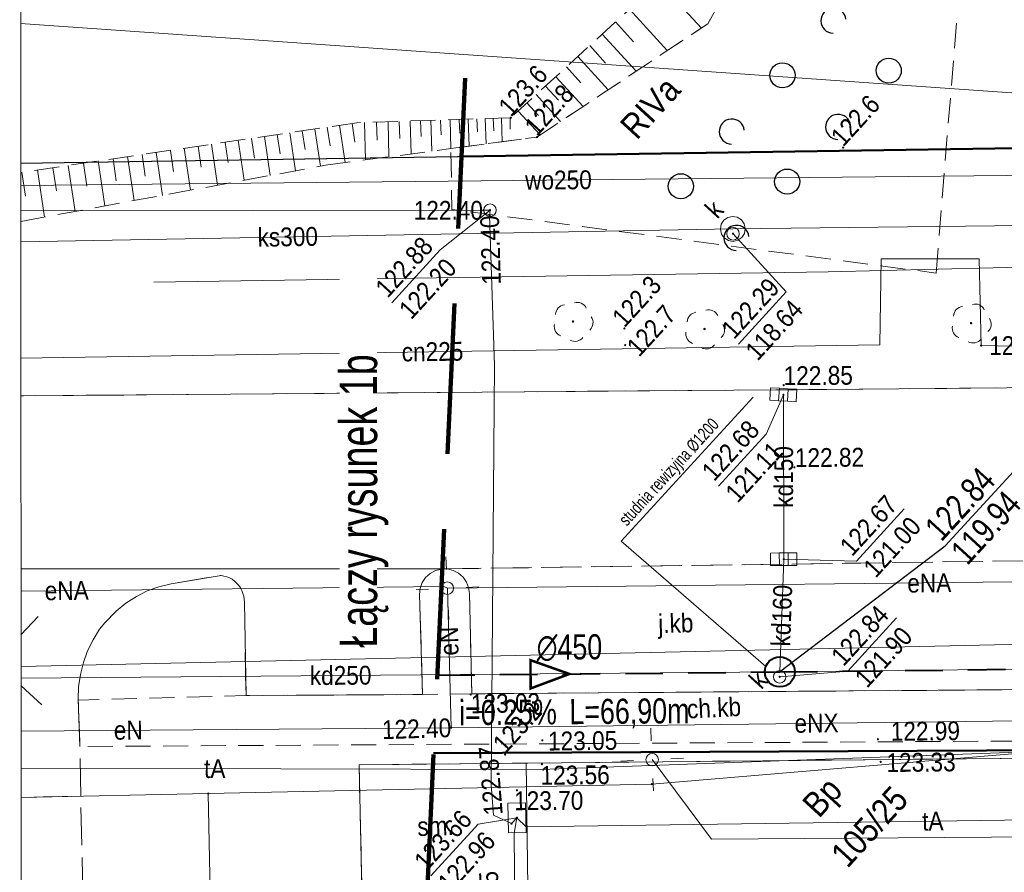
# Model space of a CAD drawing. Header units: metres. Extents: x 0 to 6446955, y 0 to 5658558.
# Tile 4 of 188: x 6441511 to 6441550, y 5653987 to 5654021. Entities that reach past the tile are written whole.
import ezdxf
from ezdxf.enums import TextEntityAlignment as Align

# ---------------------------------------------------------------- set-up
doc = ezdxf.new("R2010")
doc.units = ezdxf.units.M
doc.header["$MEASUREMENT"] = 0
for name, pattern in [('1.0_0.5', [1.5, 1, -0.5]), ('1.5_0.5', [2, 1.5, -0.5]), ('1.5_1.0', [2.5, 1.5, -1]), ('2', [0.9, 0.6, -0.3]), ('219-500', [0]), ('PRZER2-1', [3, 2, -1]), ('PRZER3-1', [4, 3, -1])]:
    doc.linetypes.add(name, pattern=pattern)
doc.layers.get('0').update_dxf_attribs({"color": 2, "linetype": 'CONTINUOUS', "lineweight": 5})
for name, color, linetype, lineweight in [('!kanalizacja deszczowa', 24, '1.5_1.0', 40), ('!opisy', 24, 'CONTINUOUS', 18), ('!studnie', 24, 'CONTINUOUS', 40), ('1ramki', 7, 'PRZER2-1', 18), ('z - kartowanie', 1, 'CONTINUOUS', 5), ('z - MPZT', 121, 'PRZER3-1', 18)]:
    doc.layers.add(name, color=color, linetype=linetype, lineweight=lineweight)
for name, color, linetype in [('000 Inne (niezydentyfikowane)', 7, 'CONTINUOUS'), ('203-punkt graniczny', 7, 'CONTINUOUS'), ('209-oznaczenie konturu klasyfikacyjnego', 7, 'CONTINUOUS'), ('210-oznaczenie konturu użytku gruntowego', 7, 'CONTINUOUS'), ('211-numer działki ewidencyjnej', 7, 'CONTINUOUS'), ('217-kontur klasyfikacyjny', 7, 'CONTINUOUS'), ('218-kontur użytku gruntowego', 7, 'CONTINUOUS'), ('219-działka ewidencyjna', 7, 'CONTINUOUS'), ('chodnik', 7, 'CONTINUOUS'), ('chodnik-Atr17', 7, 'CONTINUOUS'), ('drzewo liściaste', 7, 'CONTINUOUS'), ('jezdnia', 7, 'CONTINUOUS'), ('jezdnia-Atr17', 7, 'CONTINUOUS'), ('komora podziemna', 7, 'CONTINUOUS'), ('kratka ściekowa', 7, 'CONTINUOUS'), ('krawężnik', 7, 'CONTINUOUS'), ('latarnia', 7, 'CONTINUOUS'), ('Liczby', 24, 'CONTINUOUS'), ('Linie_odn', 24, 'CONTINUOUS'), ('pikieta naturalna', 7, 'CONTINUOUS'), ('pikieta naturalna-Atr2', 7, 'CONTINUOUS'), ('pikieta sztuczna', 7, 'CONTINUOUS'), ('pikieta sztuczna-Atr2', 7, 'CONTINUOUS'), ('przewód ciepłowniczy', 7, 'CONTINUOUS'), ('przewód ciepłowniczy-Atr1', 7, 'CONTINUOUS'), ('przewód elektroenergetyczny podziemny', 7, 'CONTINUOUS'), ('przewód elektroenergetyczny podziemny-Atr1', 7, 'CONTINUOUS'), ('przewód kanalizacyjny', 7, 'CONTINUOUS'), ('przewód kanalizacyjny-Atr1', 7, 'CONTINUOUS'), ('przewód telekomunikacyjny podziemny', 7, 'CONTINUOUS'), ('przewód telekomunikacyjny podziemny-Atr1', 7, 'CONTINUOUS'), ('przewód wodociągowy', 7, 'CONTINUOUS'), ('przewód wodociągowy-Atr1', 7, 'CONTINUOUS'), ('rzedna', 7, 'CONTINUOUS'), ('rzedna-Atr2', 7, 'CONTINUOUS'), ('rzedna-Atr3', 7, 'CONTINUOUS'), ('skarpa nieumocniona', 7, 'CONTINUOUS'), ('Teksty', 24, 'CONTINUOUS'), ('Wymiary', 7, 'CONTINUOUS'), ('właz do komory lub kanału - okrągły', 7, 'CONTINUOUS'), ('właz do komory lub kanału - okrągły-Atr17', 7, 'CONTINUOUS'), ('zadrzewienie  zakrzewienie', 7, 'CONTINUOUS'), ('Zakres', 7, 'CONTINUOUS')]:
    doc.layers.add(name, color=color, linetype=linetype)
doc.styles.add('MapaZas', font='geodezja.shx', dxfattribs={"width": 0.9})
doc.styles.get("Standard").update_dxf_attribs({"font": 'Working1250', "width": 0.75})

# ---------------------------------------------------------------- blocks, each defined once
blk = doc.blocks.new('203')
at = {"linetype": 'Continuous', "lineweight": 0}
h = blk.add_hatch(color=0, dxfattribs=at)
edge = h.paths.add_edge_path()
edge.add_arc((0, 0), 0.045, 0, 360)
blk = doc.blocks.new('PW01')
at = {"linetype": 'Continuous', "lineweight": 13}
h = blk.add_hatch(color=0, dxfattribs=at)
edge = h.paths.add_edge_path()
edge.add_arc((0, 0), 0.045, 0, 360)
blk = doc.blocks.new('SM01')
at = {"color": 0, "linetype": 'Continuous', "lineweight": 13}
for p, q in [((-0.53, 0.531), (-0.883, 0.884)), ((0.531, 0.531), (0.884, 0.884)), ((-0.53, -0.53), (-0.883, -0.883)), ((0.531, -0.53), (0.884, -0.883))]:
    blk.add_line(p, q, dxfattribs=at)
blk.add_circle((0, 0), 0.25, dxfattribs=at)
blk = doc.blocks.new('OP021')
at = {"linetype": 'Continuous', "lineweight": 13}
h = blk.add_hatch(color=0, dxfattribs=at)
edge = h.paths.add_edge_path()
edge.add_arc((0, 0), 0.05, 0, 360)
at = {"color": 0, "linetype": 'Continuous', "lineweight": 13}
for centre, start, end in [((0, 0.4), 49.272, 130.728), ((-0.38, 0.124), 121.308, 202.548), ((0.38, 0.124), 337.452, 58.692), ((-0.235, -0.324), 193.221, 274.871), ((0.235, -0.324), 265.129, 346.779)]:
    blk.add_arc(centre, 0.4, start, end, dxfattribs=at)
blk = doc.blocks.new('OTZK')
at = {"color": 0, "linetype": 'Continuous'}
for centre in [(-1.501, 1.501), (1.499, -1.499)]:
    blk.add_circle(centre, 0.5, dxfattribs=at)
for centre in [(1.478, 1.476), (-1.522, -1.524)]:
    blk.add_arc(centre, 0.5, 318.85, 221.162, dxfattribs=at)
blk = doc.blocks.new('US15')
at = {"color": 0, "linetype": 'Continuous', "lineweight": 13}
blk.add_circle((0, 0), 0.25, dxfattribs=at)
blk = doc.blocks.new('US05')
at = {"color": 0, "linetype": 'Continuous', "lineweight": 13}
for p, q in [((-0.525, -0.25), (-0.525, 0.25)), ((-0.525, 0.25), (-0.175, 0.25)), ((-0.175, -0.25), (-0.175, 0.25)), ((-0.175, 0.25), (0.175, 0.25)), ((0.175, -0.25), (0.175, 0.25)), ((0.175, 0.25), (0.525, 0.25)), ((0.525, -0.25), (0.525, 0.25)), ((-0.525, -0.25), (-0.175, -0.25)), ((-0.175, -0.25), (0.175, -0.25)), ((0.175, -0.25), (0.525, -0.25))]:
    blk.add_line(p, q, dxfattribs=at)
blk = doc.blocks.new('US22')
at = {"color": 0, "linetype": 'Continuous', "lineweight": 13}
blk.add_circle((0, 0), 0.25, dxfattribs=at)

msp = doc.modelspace()

# ---------------------------------------------------------------- linework, layer by layer
at = {"layer": '!kanalizacja deszczowa'}
msp.add_lwpolyline([(6441527.254, 5653995.031), (6441540.913, 5653995.167), (6441591.686, 5653995.74), (6441636.096, 5653995.835), (6441645.348, 5653991.087), (6441715.14, 5653992.167), (6441784.831, 5653993.245), (6441843.919, 5653994.159), (6441848.538, 5653977.316)], dxfattribs=at)
at = {"layer": '!kanalizacja deszczowa', "linetype": 'ByBlock'}
msp.add_lwpolyline([(6441532.524, 5653995.084, 0.1, 0.1, 0), (6441530.969, 5653995.635, 0.1, 0.1, 0), (6441530.979, 5653994.506, 0.1, 0.1, 0)], format="xyseb", close=True, dxfattribs=at)
at = {"layer": '!opisy', "color": 24}
msp.add_lwpolyline([(6441539.855, 5654006.13), (6441534.587, 5654000.377), (6441540.358, 5653995.376)], dxfattribs=at)
at = {"layer": '!studnie'}
msp.add_circle((6441540.913, 5653995.167), 0.6, dxfattribs=at)
at = {"color": 0, "lineweight": 13}
for p, q in [((6441510.656, 5653996.64), (6441511.336, 5653997.382)), ((6441510.656, 5653996.64), (6441511.336, 5653997.382)), ((6441511.491, 5653993.85), (6441510.657, 5653994.613)), ((6441511.491, 5653993.85), (6441510.657, 5653994.613))]:
    msp.add_line(p, q, dxfattribs=at)
at = {"layer": '000 Inne (niezydentyfikowane)', "color": 0, "linetype": 'Continuous', "lineweight": 13, "flags": 128}
for points in [[(6441536.105, 5654022.687), (6441537.785, 5654020.85)], [(6441534.921, 5654021.601), (6441536.423, 5654019.955)], [(6441534.363, 5654021.095), (6441535.077, 5654020.306)], [(6441533.833, 5654020.605), (6441535.179, 5654019.128)], [(6441533.336, 5654020.151), (6441533.968, 5654019.45)], [(6441532.853, 5654019.712), (6441534.065, 5654018.385)], [(6441532.411, 5654019.304), (6441532.983, 5654018.671)], [(6441531.982, 5654018.91), (6441533.068, 5654017.726)], [(6441531.574, 5654018.538), (6441532.094, 5654017.98)], [(6441531.192, 5654018.195), (6441532.167, 5654017.127)], [(6441530.832, 5654017.861), (6441531.293, 5654017.357)], [(6441530.485, 5654017.541), (6441531.362, 5654016.589)], [(6441523.361, 5654016.973), (6441523.583, 5654015.482)], [(6441523.861, 5654017.044), (6441523.972, 5654016.292)], [(6441524.347, 5654017.087), (6441524.399, 5654015.589)], [(6441524.828, 5654017.094), (6441524.853, 5654016.38)], [(6441525.295, 5654017.114), (6441525.328, 5654015.714)], [(6441525.74, 5654017.127), (6441525.756, 5654016.448)], [(6441526.171, 5654017.139), (6441526.208, 5654015.831)], [(6441526.581, 5654017.157), (6441526.609, 5654016.521)], [(6441526.991, 5654017.175), (6441527.031, 5654015.945)], [(6441527.387, 5654017.178), (6441527.406, 5654016.592)], [(6441527.768, 5654017.195), (6441527.798, 5654016.043)], [(6441528.129, 5654017.204), (6441528.153, 5654016.653)], [(6441528.489, 5654017.213), (6441528.523, 5654016.138)], [(6441528.829, 5654017.228), (6441528.852, 5654016.705)], [(6441529.168, 5654017.243), (6441529.198, 5654016.225)], [(6441529.486, 5654017.249), (6441529.508, 5654016.755)], [(6441529.811, 5654017.264), (6441529.846, 5654016.31)], [(6441530.157, 5654017.272), (6441530.163, 5654016.819)], [(6441520.359, 5654016.522), (6441520.59, 5654014.968)], [(6441520.872, 5654016.608), (6441520.991, 5654015.835)], [(6441521.379, 5654016.673), (6441521.601, 5654015.154)], [(6441521.871, 5654016.751), (6441521.988, 5654016.006)], [(6441522.37, 5654016.823), (6441522.598, 5654015.339)], [(6441522.869, 5654016.894), (6441522.98, 5654016.156)], [(6441517.715, 5654016.136), (6441517.836, 5654015.307)], [(6441518.249, 5654016.217), (6441518.491, 5654014.585)], [(6441518.791, 5654016.29), (6441518.911, 5654015.488)], [(6441519.318, 5654016.377), (6441519.551, 5654014.78)], [(6441519.846, 5654016.45), (6441519.965, 5654015.662)], [(6441514.909, 5654015.723), (6441515.163, 5654013.971)], [(6441515.486, 5654015.805), (6441515.608, 5654014.947)], [(6441516.048, 5654015.886), (6441516.301, 5654014.177)], [(6441516.611, 5654015.967), (6441516.733, 5654015.124)], [(6441517.166, 5654016.056), (6441517.41, 5654014.382)], [(6441512.539, 5654015.371), (6441512.811, 5654013.535)], [(6441513.144, 5654015.454), (6441513.276, 5654014.547)], [(6441513.734, 5654015.551), (6441514.005, 5654013.758)], [(6441514.325, 5654015.633), (6441514.456, 5654014.754)], [(6441510.69, 5654015.098), (6441510.831, 5654014.142)], [(6441511.316, 5654015.189), (6441511.589, 5654013.311)], [(6441511.927, 5654015.28), (6441512.067, 5654014.352)]]:
    msp.add_lwpolyline(points, dxfattribs=at)
at = {"layer": '1ramki', "color": 0, "linetype": 'Continuous', "lineweight": 18, "flags": 128}
msp.add_lwpolyline([(6441510.604, 5654071.913), (6441940.534, 5654071.913), (6441940.63, 5653931.905), (6441510.701, 5653931.905)], close=True, dxfattribs=at)
msp.add_lwpolyline([(6441510.604, 5654071.913), (6441940.534, 5654071.913), (6441940.63, 5653931.905), (6441510.701, 5653931.905)], close=True, dxfattribs=at)
at = {"layer": '217-kontur klasyfikacyjny', "color": 0, "linetype": 'Continuous', "lineweight": 13}
for points in [[(6441575.995, 5654016.453), (6441510.639, 5654021.031)], [(6441510.639, 5654021.031), (6441575.995, 5654016.453)], [(6441510.643, 5654015.454), (6441575.995, 5654016.453)]]:
    msp.add_lwpolyline(points, dxfattribs=at)
at = {"layer": '218-kontur użytku gruntowego', "color": 0, "linetype": 'Continuous', "lineweight": 13}
for points in [[(6441510.643, 5654015.454), (6441575.995, 5654016.453)], [(6441575.995, 5654016.453), (6441510.643, 5654015.454)], [(6441518.123, 5653990.313), (6441510.661, 5653990.154)], [(6441510.661, 5653990.154), (6441518.123, 5653990.313)]]:
    msp.add_lwpolyline(points, dxfattribs=at)
at = {"layer": '218-kontur użytku gruntowego', "color": 0, "linetype": 'Continuous', "lineweight": 13, "flags": 128}
for points in [[(6441551.901, 5653992.049), (6441535.809, 5653990.689)], [(6441535.809, 5653990.689), (6441551.901, 5653992.049)], [(6441535.809, 5653990.689), (6441518.123, 5653990.313)], [(6441518.123, 5653990.313), (6441535.809, 5653990.689)]]:
    msp.add_lwpolyline(points, dxfattribs=at)
at = {"layer": '219-działka ewidencyjna', "color": 0, "linetype": '219-500', "lineweight": 13}
for points in [[(6441726.095, 5654018.726), (6441510.643, 5654015.453)], [(6441510.657, 5653995.377), (6441551.869, 5653996.294)], [(6441510.661, 5653990.154), (6441518.123, 5653990.313)]]:
    msp.add_lwpolyline(points, dxfattribs=at)
at = {"layer": '219-działka ewidencyjna', "color": 0, "linetype": '219-500', "lineweight": 13, "flags": 128}
for points in [[(6441551.901, 5653992.049), (6441535.809, 5653990.689)], [(6441535.809, 5653990.689), (6441518.123, 5653990.313)], [(6441518.204, 5653986.402), (6441518.123, 5653990.313)]]:
    msp.add_lwpolyline(points, dxfattribs=at)
at = {"layer": 'chodnik', "color": 0, "linetype": '1.0_0.5', "lineweight": 13, "flags": 128}
msp.add_lwpolyline([(6441558.224, 5653992.455), (6441568.041, 5653992.618), (6441568.046, 5653992.831), (6441568.055, 5653993.107), (6441568.058, 5653993.376), (6441568.053, 5653993.638), (6441568.041, 5653993.906), (6441568.029, 5653994.175), (6441568.01, 5653994.45), (6441567.998, 5653994.57), (6441558.223, 5653994.408), (6441553.995, 5653994.484), (6441528.629, 5653994.293), (6441526.662, 5653994.263), (6441519.629, 5653994.223), (6441512.941, 5653994.041), (6441513.008, 5653992.19)], close=True, dxfattribs=at)
at = {"layer": 'jezdnia', "color": 0, "linetype": '1.5_0.5', "lineweight": 13}
for points in [[(6441755.001, 5654008.123), (6441743.582, 5654008.03), (6441730.189, 5654007.886), (6441721.339, 5654007.787), (6441700.885, 5654007.926), (6441674.135, 5654007.512), (6441673.526, 5654007.513), (6441638.601, 5654007.249), (6441636.415, 5654007.231), (6441625.852, 5654007.126), (6441592.13, 5654006.858), (6441591.57, 5654006.883), (6441541.358, 5654006.419), (6441540.75, 5654006.421), (6441510.65, 5654006.179)], [(6441510.654, 5653999.274), (6441527.51, 5653999.277), (6441554.892, 5653999.655), (6441558.451, 5653999.691), (6441559.42, 5653999.698), (6441563.868, 5653999.639), (6441576.476, 5653999.579), (6441585.273, 5653999.754), (6441612.471, 5653999.976), (6441612.591, 5653999.974), (6441612.698, 5653999.971), (6441613.929, 5653999.983), (6441620.358, 5654000.089), (6441620.457, 5654000.094), (6441620.591, 5654000.093), (6441620.712, 5654000.091), (6441621.08, 5654000.093), (6441634.882, 5654000.255), (6441635.094, 5654000.264), (6441635.32, 5654000.26), (6441636.639, 5654000.219), (6441743.403, 5654000.994), (6441766.681, 5654001.184)], [(6441519.551, 5653998.062), (6441519.564, 5653997.943), (6441519.629, 5653994.223), (6441526.662, 5653994.263), (6441526.55, 5653998.257), (6441526.568, 5653998.499), (6441526.649, 5653998.736), (6441526.789, 5653998.933), (6441526.966, 5653999.097), (6441527.18, 5653999.212), (6441527.51, 5653999.277), (6441510.654, 5653999.274)], [(6441510.661, 5653990.158), (6441513.039, 5653990.209), (6441513.008, 5653992.19), (6441512.939, 5653994.084), (6441512.953, 5653994.573), (6441513.023, 5653995.064), (6441513.144, 5653995.536), (6441513.307, 5653996.011), (6441513.529, 5653996.445), (6441513.793, 5653996.867), (6441513.994, 5653997.117), (6441514.455, 5653997.59), (6441514.837, 5653997.904), (6441515.257, 5653998.171), (6441515.693, 5653998.395), (6441516.153, 5653998.557), (6441516.644, 5653998.678), (6441518.632, 5653999.013), (6441518.746, 5653998.99), (6441518.868, 5653998.96), (6441518.976, 5653998.915), (6441519.077, 5653998.863), (6441519.166, 5653998.782), (6441519.291, 5653998.667), (6441519.336, 5653998.612), (6441519.411, 5653998.516), (6441519.465, 5653998.413), (6441519.506, 5653998.294), (6441519.539, 5653998.182), (6441519.551, 5653998.062)], [(6441553.733, 5653991.754), (6441524.138, 5653991.463), (6441524.252, 5653986.464)], [(6441519.376, 5653931.905), (6441518.978, 5653951.62), (6441518.227, 5653985.228), (6441514.312, 5653985.084), (6441513.121, 5653986.256), (6441513.039, 5653990.209), (6441510.661, 5653990.158)]]:
    msp.add_lwpolyline(points, dxfattribs=at)
at = {"layer": 'jezdnia', "color": 0, "linetype": '1.5_0.5', "lineweight": 13, "flags": 128}
msp.add_lwpolyline([(6441554.892, 5653999.655), (6441527.51, 5653999.277), (6441527.645, 5653999.275), (6441527.888, 5653999.215), (6441528.098, 5653999.104), (6441528.282, 5653998.95), (6441528.418, 5653998.743), (6441528.506, 5653998.528), (6441528.537, 5653998.295), (6441528.629, 5653994.293), (6441553.995, 5653994.484), (6441553.917, 5653998.649), (6441553.919, 5653998.769), (6441553.935, 5653998.891), (6441553.973, 5653998.991), (6441554.017, 5653999.114), (6441554.069, 5653999.215), (6441554.143, 5653999.31), (6441554.197, 5653999.369), (6441554.327, 5653999.467), (6441554.43, 5653999.535), (6441554.534, 5653999.589), (6441554.646, 5653999.623), (6441554.772, 5653999.642)], close=True, dxfattribs=at)
at = {"layer": 'komora podziemna', "color": 0, "linetype": 'Continuous', "lineweight": 13, "flags": 128}
for points in [[(6441539.382, 5654013.205), (6441539.488, 5654013.04), (6441539.532, 5654012.851), (6441539.505, 5654012.658), (6441539.399, 5654012.498), (6441539.241, 5654012.385), (6441539.052, 5654012.341), (6441538.866, 5654012.376), (6441538.692, 5654012.481), (6441538.586, 5654012.632), (6441538.542, 5654012.821), (6441538.576, 5654013.021), (6441538.675, 5654013.188), (6441538.84, 5654013.294), (6441539.023, 5654013.331), (6441539.215, 5654013.304)], [(6441540.901, 5653995.761), (6441541.129, 5653995.729), (6441541.333, 5653995.596), (6441541.461, 5653995.411), (6441541.513, 5653995.187), (6441541.474, 5653994.951), (6441541.348, 5653994.755), (6441541.156, 5653994.619), (6441540.939, 5653994.574), (6441540.704, 5653994.613), (6441540.5, 5653994.731), (6441540.371, 5653994.931), (6441540.326, 5653995.148), (6441540.358, 5653995.376), (6441540.484, 5653995.587), (6441540.676, 5653995.709)], [(6441530.067, 5653989.926), (6441530.774, 5653989.943), (6441530.804, 5653988.762), (6441530.097, 5653988.745)]]:
    msp.add_lwpolyline(points, close=True, dxfattribs=at)
at = {"layer": 'krawężnik', "color": 0, "linetype": 'Continuous', "lineweight": 13}
for points in [[(6441510.65, 5654006.179), (6441540.75, 5654006.421), (6441541.358, 5654006.419), (6441591.57, 5654006.883)], [(6441553.733, 5653991.754), (6441524.138, 5653991.463), (6441524.252, 5653986.464)]]:
    msp.add_lwpolyline(points, dxfattribs=at)
at = {"layer": 'krawężnik', "color": 0, "linetype": 'Continuous', "lineweight": 13, "flags": 128}
msp.add_lwpolyline([(6441513.008, 5653992.19), (6441512.939, 5653994.084), (6441512.953, 5653994.573), (6441513.023, 5653995.064), (6441513.144, 5653995.536), (6441513.307, 5653996.011), (6441513.529, 5653996.445), (6441513.793, 5653996.867), (6441513.994, 5653997.117), (6441514.455, 5653997.59), (6441514.837, 5653997.904), (6441515.257, 5653998.171), (6441515.693, 5653998.395), (6441516.153, 5653998.557), (6441516.644, 5653998.678), (6441518.632, 5653999.013), (6441518.746, 5653998.99), (6441518.868, 5653998.96), (6441518.976, 5653998.915), (6441519.077, 5653998.863), (6441519.166, 5653998.782), (6441519.291, 5653998.667), (6441519.336, 5653998.612), (6441519.411, 5653998.516), (6441519.465, 5653998.413), (6441519.506, 5653998.294), (6441519.539, 5653998.182), (6441519.551, 5653998.062), (6441519.564, 5653997.943), (6441519.629, 5653994.223), (6441526.662, 5653994.263), (6441526.55, 5653998.257), (6441526.568, 5653998.499), (6441526.649, 5653998.736), (6441526.789, 5653998.933), (6441526.966, 5653999.097), (6441527.18, 5653999.212), (6441527.51, 5653999.277), (6441527.645, 5653999.275), (6441527.888, 5653999.215), (6441528.098, 5653999.104), (6441528.282, 5653998.95), (6441528.418, 5653998.743), (6441528.506, 5653998.528), (6441528.537, 5653998.295), (6441528.629, 5653994.293), (6441553.995, 5653994.484)], dxfattribs=at)
at = {"layer": 'Linie_odn'}
msp.add_lwpolyline([(6441540.896, 5653995.172), (6441547.505, 5654000.193), (6441550.544, 5654003.512)], dxfattribs=at)
at = {"layer": 'przewód ciepłowniczy', "color": 0, "linetype": 'Continuous', "lineweight": 13}
msp.add_lwpolyline([(6441564.411, 5654007.874), (6441548.939, 5654008.183), (6441548.865, 5654011.641), (6441544.958, 5654011.639), (6441544.896, 5654008.21), (6441510.648, 5654007.68)], dxfattribs=at)
at = {"layer": 'przewód elektroenergetyczny podziemny', "color": 0, "linetype": 'Continuous', "lineweight": 13, "flags": 128}
for points in [[(6441515.951, 5654010.715), (6441542.843, 5654011.121), (6441551.61, 5654011.337), (6441595.313, 5654011.889), (6441632.576, 5654012.115), (6441638.626, 5654012.134), (6441639.715, 5654012.168), (6441661.248, 5654012.288), (6441668.698, 5654012.192), (6441720.963, 5654012.795)], [(6441527.657, 5653998.504), (6441556.139, 5653998.825), (6441556.342, 5653998.706)], [(6441527.81, 5653992.941), (6441527.657, 5653998.504)], [(6441556.942, 5653993.29), (6441527.81, 5653992.941)]]:
    msp.add_lwpolyline(points, dxfattribs=at)
at = {"layer": 'przewód elektroenergetyczny podziemny', "color": 0, "linetype": 'Continuous', "lineweight": 13}
for points in [[(6441510.655, 5653998.389), (6441527.513, 5653998.569), (6441527.657, 5653998.504)], [(6441527.81, 5653992.941), (6441510.659, 5653992.798)], [(6441535.822, 5653991.666), (6441538.184, 5653988.5), (6441560.516, 5653988.648), (6441560.564, 5653991.234), (6441564.934, 5653991.327), (6441564.3, 5653980.18), (6441562.271, 5653978.364), (6441562.37, 5653973.229), (6441562.675, 5653955.053), (6441563.002, 5653936.544), (6441563.091, 5653931.905)]]:
    msp.add_lwpolyline(points, dxfattribs=at)
at = {"layer": 'przewód kanalizacyjny', "color": 0, "linetype": 'Continuous', "lineweight": 13, "flags": 128}
for points in [[(6441569.202, 5654013.181), (6441539.037, 5654012.843)], [(6441541.056, 5654006.222), (6441541.069, 5653999.661)], [(6441540.913, 5653995.167), (6441541.069, 5653999.661)], [(6441591.686, 5653995.74), (6441540.913, 5653995.167)]]:
    msp.add_lwpolyline(points, dxfattribs=at)
at = {"layer": 'przewód kanalizacyjny', "color": 0, "linetype": 'Continuous', "lineweight": 13}
for points in [[(6441510.645, 5654012.317), (6441539.037, 5654012.843)], [(6441540.913, 5653995.167), (6441510.657, 5653994.917)]]:
    msp.add_lwpolyline(points, dxfattribs=at)
at = {"layer": 'przewód telekomunikacyjny podziemny', "color": 0, "linetype": 'Continuous', "lineweight": 13}
for points in [[(6441510.644, 5654013.564), (6441529.095, 5654013.58), (6441529.357, 5654013.585), (6441529.338, 5654013.371), (6441529.538, 5654007.399), (6441529.397, 5653990.661), (6441529.493, 5653989.448), (6441530.216, 5653989.112), (6441530.432, 5653989.348)], [(6441510.66, 5653991.32), (6441531.373, 5653991.279), (6441553.697, 5653992.085), (6441554.314, 5653992.211)]]:
    msp.add_lwpolyline(points, dxfattribs=at)
at = {"layer": 'przewód telekomunikacyjny podziemny', "color": 0, "linetype": 'Continuous', "lineweight": 13, "flags": 128}
for points in [[(6441530.432, 5653989.348), (6441530.794, 5653988.988), (6441563.234, 5653989.441), (6441563.578, 5653989.668), (6441563.948, 5653989.451), (6441578.52, 5653989.654), (6441578.882, 5653989.797), (6441578.972, 5653989.185), (6441580.17, 5653956.85), (6441580.177, 5653956.546)], [(6441530.601, 5653955.947), (6441530.596, 5653956.223), (6441530.317, 5653988.734), (6441530.432, 5653989.348)]]:
    msp.add_lwpolyline(points, dxfattribs=at)
at = {"layer": 'przewód wodociągowy', "color": 0, "linetype": 'Continuous', "lineweight": 13}
msp.add_lwpolyline([(6441510.644, 5654014.563), (6441584.028, 5654015.32)], dxfattribs=at)
at = {"layer": 'rzedna-Atr2', "color": 0, "lineweight": 13, "flags": 128}
for points in [[(6441529.357, 5654013.585), (6441527.374, 5654011.997), (6441525.447, 5654009.892)], [(6441539.046, 5654012.645), (6441541.165, 5654010.325), (6441539.259, 5654008.244)], [(6441541.056, 5654006.222), (6441540.367, 5654004.656), (6441538.462, 5654002.575)], [(6441541.069, 5653999.661), (6441543.967, 5653999.584), (6441545.876, 5654001.669)], [(6441540.907, 5653994.969), (6441543.622, 5653995.195), (6441545.571, 5653997.323)], [(6441530.432, 5653989.348), (6441528.879, 5653989.088), (6441526.995, 5653987.03)]]:
    msp.add_lwpolyline(points, dxfattribs=at)
at = {"layer": 'skarpa nieumocniona', "color": 0, "linetype": '1.0_0.5', "lineweight": 13}
for points in [[(6441530.709, 5654039.934), (6441535.254, 5654031.709), (6441539.027, 5654028.336), (6441536.568, 5654023.103), (6441530.186, 5654017.273), (6441524.051, 5654017.074), (6441510.643, 5654015.089)], [(6441530.709, 5654039.934), (6441535.254, 5654031.709), (6441539.027, 5654028.336), (6441536.568, 5654023.103), (6441530.186, 5654017.273), (6441524.051, 5654017.074), (6441510.643, 5654015.089)], [(6441522.795, 5654015.376), (6441527.798, 5654016.043), (6441531.225, 5654016.498), (6441538.04, 5654021.024), (6441542.699, 5654029.34), (6441540.035, 5654035.494), (6441536.446, 5654039.934)], [(6441522.795, 5654015.376), (6441527.798, 5654016.043), (6441531.225, 5654016.498), (6441538.04, 5654021.024), (6441542.699, 5654029.34), (6441540.035, 5654035.494), (6441536.446, 5654039.934)], [(6441510.645, 5654013.136), (6441522.795, 5654015.376)], [(6441510.645, 5654013.136), (6441522.795, 5654015.376)]]:
    msp.add_lwpolyline(points, dxfattribs=at)
at = {"layer": 'z - kartowanie', "color": 0, "linetype": 'Continuous'}
msp.add_lwpolyline([(6441530.862, 5653986.581), (6441530.799, 5653991.528), (6441524.138, 5653991.463), (6441524.252, 5653986.464), (6441530.862, 5653986.581)], dxfattribs=at)
at = {"layer": 'z - MPZT', "color": 0, "linetype": 'Continuous', "lineweight": 50}
for points in [[(6441528.221, 5654015.72), (6441576.076, 5654016.447), (6441726.095, 5654018.726), (6441746.212, 5654019.018), (6441837.233, 5654020.324), (6441836.442, 5654033.302)], [(6441860.896, 5653952.911), (6441859.751, 5653973.497), (6441839.793, 5653972.342), (6441838.813, 5653990.553), (6441786.335, 5653990.619), (6441747.632, 5653989.99), (6441727.603, 5653989.794), (6441636.039, 5653988.592), (6441636.01, 5653991.359), (6441621.429, 5653991.204), (6441612.894, 5653991.182), (6441581.833, 5653991.895), (6441564.38, 5653991.862), (6441551.901, 5653992.049), (6441527.109, 5653991.929)]]:
    msp.add_lwpolyline(points, dxfattribs=at)
at = {"layer": 'zadrzewienie  zakrzewienie', "color": 0, "linetype": '1.0_0.5', "lineweight": 13, "flags": 128}
msp.add_lwpolyline([(6441547.141, 5654011.077), (6441548.388, 5654026.314), (6441542.232, 5654034.947), (6441540.736, 5654033.876), (6441542.699, 5654029.34), (6441538.04, 5654021.024), (6441531.225, 5654016.498), (6441527.798, 5654016.043), (6441527.841, 5654013.617)], close=True, dxfattribs=at)
at = {"layer": 'Zakres', "color": 221, "linetype": '2', "lineweight": 100, "ltscale": 10, "flags": 128}
msp.add_lwpolyline([(6441936.582, 5653958.55), (6441935.717, 5654034.918), (6441872.503, 5654035.892), (6441809.024, 5654031.333), (6441528.91, 5654030.481), (6441525.825, 5653964.428), (6441801.954, 5653965.105), (6441838.027, 5653951.207)], close=True, dxfattribs=at)

# ---------------------------------------------------------------- block references
at = {"layer": '203-punkt graniczny', "color": 0, "linetype": 'Continuous', "lineweight": 13, "rotation": 47.52228373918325}
for p in [(6441535.809, 5653990.689), (6441518.123, 5653990.313)]:
    msp.add_blockref('203', p, dxfattribs=at)
at = {"layer": 'drzewo liściaste', "color": 0, "linetype": 'Continuous', "lineweight": 13, "rotation": 47.52228373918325}
for p in [(6441532.667, 5654009.144), (6441537.911, 5654008.844), (6441548.539, 5654009.079)]:
    msp.add_blockref('OP021', p, dxfattribs=at)
at = {"layer": 'komora podziemna', "color": 0, "linetype": 'Continuous', "lineweight": 13, "rotation": 47.52228373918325}
msp.add_blockref('US15', (6441529.357, 5654013.585), dxfattribs=at)
at = {"layer": 'kratka ściekowa', "color": 0, "linetype": 'Continuous', "lineweight": 13}
for p, rotation in [((6441541.056, 5654006.222), 176.5922837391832), ((6441541.069, 5653999.661), 180.3622837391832)]:
    msp.add_blockref('US05', p, dxfattribs=dict(at, rotation=rotation))
at = {"layer": 'latarnia', "color": 0, "linetype": 'Continuous', "lineweight": 13, "rotation": 47.52228373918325}
for p in [(6441527.657, 5653998.504), (6441535.822, 5653991.666)]:
    msp.add_blockref('SM01', p, dxfattribs=at)
at = {"layer": 'pikieta naturalna', "color": 0, "linetype": 'Continuous', "lineweight": 13, "rotation": 47.52228373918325}
for p in [(6441530.186, 5654017.273), (6441531.225, 5654016.498), (6441543.438, 5654016.08), (6441534.718, 5654008.866), (6441534.747, 5654008.202), (6441529.96, 5653991.868)]:
    msp.add_blockref('PW01', p, dxfattribs=at)
at = {"layer": 'pikieta sztuczna', "color": 0, "linetype": 'Continuous', "lineweight": 13, "rotation": 47.52228373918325}
for p in [(6441541.067, 5654006.605), (6441541.495, 5654003.325), (6441528.587, 5653994.263), (6441530.433, 5653990.445)]:
    msp.add_blockref('PW01', p, dxfattribs=at)
at = {"layer": 'rzedna', "color": 0, "linetype": 'Continuous', "lineweight": 13, "rotation": 47.52228373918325}
for p in [(6441529.095, 5654013.58), (6441529.338, 5654013.371), (6441529.357, 5654013.585), (6441539.046, 5654012.645), (6441548.939, 5654008.183), (6441541.056, 5654006.222), (6441541.069, 5653999.661), (6441540.907, 5653994.969), (6441527.81, 5653992.941), (6441530.216, 5653989.112), (6441530.432, 5653989.348)]:
    msp.add_blockref('PW01', p, dxfattribs=at)
at = {"layer": 'właz do komory lub kanału - okrągły', "color": 0, "linetype": 'Continuous', "lineweight": 13, "rotation": 47.52228373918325}
for p in [(6441539.046, 5654012.645), (6441540.907, 5653994.969)]:
    msp.add_blockref('US22', p, dxfattribs=at)
at = {"layer": 'z - kartowanie', "color": 0, "linetype": 'Continuous', "lineweight": 13, "rotation": 47.52228373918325}
for p in [(6441531.442, 5653992.436), (6441544.825, 5653992.48), (6441531.428, 5653991.486), (6441544.935, 5653991.579)]:
    msp.add_blockref('PW01', p, dxfattribs=at)
at = {"layer": 'zadrzewienie  zakrzewienie', "color": 0, "linetype": 'Continuous', "lineweight": 13, "rotation": 47.52228373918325}
for p in [(6441543.139, 5654019.058), (6441539.087, 5654014.633)]:
    msp.add_blockref('OTZK', p, dxfattribs=at)

# ---------------------------------------------------------------- texts
at = {"layer": '!opisy', "color": 24, "insert": (6441534.445, 5654001.292), "char_height": 0.5, "width": 7.1, "attachment_point": 1, "rotation": 47.5223}
msp.add_mtext('studnia rewizyjna %%C1200', dxfattribs=at)
at = {"layer": '209-oznaczenie konturu klasyfikacyjnego', "color": 0, "linetype": 'Continuous', "lineweight": 13, "style": 'MapaZas', "width": 0.9}
msp.add_text('RIVa', height=1, rotation=47.5223, dxfattribs=at).set_placement((6441535.209, 5654016.351))
at = {"layer": '210-oznaczenie konturu użytku gruntowego', "color": 0, "linetype": 'Continuous', "lineweight": 13, "style": 'MapaZas', "width": 0.9}
msp.add_text('Bp', height=1, rotation=47.5223, dxfattribs=at).set_placement((6441542.474, 5653989.295))
at = {"layer": '211-numer działki ewidencyjnej', "color": 0, "linetype": 'Continuous', "lineweight": 13, "style": 'MapaZas', "width": 0.9}
msp.add_text('105/25', height=1, rotation=47.5223, dxfattribs=at).set_placement((6441543.609, 5653987.302))
at = {"layer": 'chodnik-Atr17', "color": 0, "lineweight": 13, "style": 'MapaZas', "width": 0.9}
msp.add_text('ch.kb', height=0.75, rotation=2.8003, dxfattribs=at).set_placement((6441537.229, 5653993.306))
at = {"layer": 'jezdnia-Atr17', "color": 0, "lineweight": 13, "style": 'MapaZas', "width": 0.9}
for s, p in [('j.kb', (6441536.074, 5653996.709)), ('sm.', (6441526.47, 5653988.618))]:
    msp.add_text(s, height=0.75, rotation=1.7203, dxfattribs=at).set_placement(p)
at = {"layer": 'Liczby', "color": 24, "width": 0.8}
msp.add_text('L=66,90m', height=1, rotation=0.5223, dxfattribs=at).set_placement((6441532.526, 5653993.078))
msp.add_text('i=0.25%', height=1, rotation=0.5223, dxfattribs=at).set_placement((6441532.026, 5653993.074), align=Align.RIGHT)
at = {"layer": 'pikieta naturalna-Atr2', "color": 0, "lineweight": 13, "style": 'MapaZas', "width": 0.9}
for s, p in [('123.6', (6441530.186, 5654017.273)), ('122.8', (6441531.225, 5654016.498)), ('122.6', (6441543.438, 5654016.08)), ('122.3', (6441534.718, 5654008.866)), ('123.2', (6441529.96, 5653991.868))]:
    msp.add_text(s, height=0.75, rotation=47.5223, dxfattribs=at).set_placement(p)
msp.add_text('122.7', height=0.75, rotation=47.5223, dxfattribs=at).set_placement((6441534.747, 5654008.202), align=Align.TOP_LEFT)
at = {"layer": 'pikieta sztuczna-Atr2', "color": 0, "lineweight": 13, "style": 'MapaZas', "width": 0.9}
for s, rotation, p in [('122.85', 0.4213, (6441541.067, 5654006.605)), ('122.82', 0.5283, (6441541.516, 5654003.333)), ('123.70', 0.4263, (6441530.321, 5653989.648)), ('123.85', 93.0123, (6441529.811, 5653984.479))]:
    msp.add_text(s, height=0.75, rotation=rotation, dxfattribs=at).set_placement(p)
msp.add_text('123.03', height=0.75, rotation=1.1723, dxfattribs=at).set_placement((6441528.587, 5653994.263), align=Align.TOP_LEFT)
at = {"layer": 'przewód ciepłowniczy-Atr1', "color": 0, "lineweight": 13, "style": 'MapaZas', "width": 0.9}
msp.add_text('cn225', height=0.75, rotation=0.8863, dxfattribs=at).set_placement((6441527.065, 5654007.942), align=Align.MIDDLE_CENTER)
at = {"layer": 'przewód elektroenergetyczny podziemny-Atr1', "color": 0, "lineweight": 13, "style": 'MapaZas', "width": 0.9}
for s, rotation, p in [('eNA', 0.6423, (6441546.872, 5653998.714)), ('eNA', 0.6113, (6441512.479, 5653998.409)), ('eN', 91.5723, (6441527.715, 5653996.391)), ('eNX', 0.6863, (6441542.376, 5653993.122)), ('eN', 0.4773, (6441514.933, 5653992.841))]:
    msp.add_text(s, height=0.75, rotation=rotation, dxfattribs=at).set_placement(p, align=Align.MIDDLE_CENTER)
at = {"layer": 'przewód kanalizacyjny-Atr1', "color": 0, "lineweight": 13, "style": 'MapaZas', "width": 0.9}
for s, rotation, p in [('ks300', 1.0613, (6441521.293, 5654012.521)), ('kd150', 90.1133, (6441541.066, 5654002.945)), ('kd160', 88.0133, (6441540.991, 5653997.414)), ('kd250', 0.4733, (6441523.401, 5653995.026))]:
    msp.add_text(s, height=0.75, rotation=rotation, dxfattribs=at).set_placement(p, align=Align.MIDDLE_CENTER)
at = {"layer": 'przewód telekomunikacyjny podziemny-Atr1', "color": 0, "lineweight": 13, "style": 'MapaZas', "width": 0.9}
for rotation, p in [(359.8853, (6441518.384, 5653991.308)), (0.7983, (6441547.014, 5653989.214))]:
    msp.add_text('tA', height=0.75, rotation=rotation, dxfattribs=at).set_placement(p, align=Align.MIDDLE_CENTER)
at = {"layer": 'przewód wodociągowy-Atr1', "color": 0, "lineweight": 13, "style": 'MapaZas', "width": 0.9}
msp.add_text('wo250', height=0.75, rotation=0.5913, dxfattribs=at).set_placement((6441532.086, 5654014.788), align=Align.MIDDLE_CENTER)
at = {"layer": 'rzedna-Atr2', "color": 0, "lineweight": 13, "style": 'MapaZas', "width": 0.9}
for s, rotation, p in [('122.40', 0.0493, (6441526.314, 5654013.578)), ('122.87', 94.5203, (6441529.493, 5653989.448))]:
    msp.add_text(s, height=0.75, rotation=rotation, dxfattribs=at).set_placement(p, align=Align.MIDDLE_LEFT)
for rotation, p in [(91.6523, (6441529.338, 5654013.371)), (1.7323, (6441527.81, 5653992.941))]:
    msp.add_text('122.40', height=0.75, rotation=rotation, dxfattribs=at).set_placement(p, align=Align.MIDDLE_RIGHT)
for s, p in [('122.88', (6441525.441, 5654009.897)), ('122.29', (6441539.254, 5654008.249)), ('122.68', (6441538.456, 5654002.58)), ('122.67', (6441543.961, 5653999.589)), ('122.84', (6441543.616, 5653995.2)), ('123.66', (6441526.989, 5653987.036))]:
    msp.add_text(s, height=0.75, rotation=47.5223, dxfattribs=at).set_placement(p, align=Align.BOTTOM_LEFT)
msp.add_text('121.47', height=0.75, rotation=359.8883, dxfattribs=at).set_placement((6441549.26, 5654007.808))
at = {"layer": 'rzedna-Atr3', "color": 0, "lineweight": 13, "style": 'MapaZas', "width": 0.9}
for s, p in [('122.20', (6441526.382, 5654009.035)), ('118.64', (6441540.194, 5654007.388)), ('121.11', (6441539.397, 5654001.718)), ('121.00', (6441544.902, 5653998.728)), ('121.90', (6441544.558, 5653994.338)), ('122.96', (6441527.93, 5653986.174))]:
    msp.add_text(s, height=0.75, rotation=47.5223, dxfattribs=at).set_placement(p, align=Align.BOTTOM_LEFT)
at = {"layer": 'Teksty', "width": 0.8}
for s, p in [('122.84', (6441547.357, 5654000.328)), ('119.94', (6441548.39, 5653999.382))]:
    msp.add_text(s, height=1, rotation=47.5223, dxfattribs=at).set_placement(p)
at = {"layer": 'Wymiary', "color": 24, "width": 0.8}
msp.add_text('∅450', height=1, rotation=0.5223, dxfattribs=at).set_placement((6441531.222, 5653995.647))
at = {"layer": 'właz do komory lub kanału - okrągły-Atr17', "color": 0, "lineweight": 13, "style": 'MapaZas', "width": 0.9}
for p in [(6441538.419, 5654013.205), (6441540.174, 5653994.434)]:
    msp.add_text('k', height=0.75, rotation=47.5223, dxfattribs=at).set_placement(p)
at = {"layer": 'z - kartowanie', "color": 0, "lineweight": 13, "style": 'MapaZas', "width": 0.9}
for s, p in [('122.99', (6441545.34, 5653992.415)), ('123.05', (6441531.674, 5653992.028)), ('123.33', (6441545.167, 5653991.171)), ('123.56', (6441531.375, 5653990.663))]:
    msp.add_text(s, height=0.75, rotation=0.6458, dxfattribs=at).set_placement(p)

# ---------------------------------------------------------------- next in the draw order: texts
at = {"layer": '!opisy', "color": 0, "linetype": 'Continuous', "insert": (6441523.357, 5653996.13), "char_height": 1.5, "width": 15.70462, "attachment_point": 1, "rotation": 90, "bg_fill": 3, "box_fill_scale": 1, "bg_fill_color": 256, "bg_fill_true_color": 13158600, "bg_fill_transparency": 0}
msp.add_mtext('Łączy rysunek 1b', dxfattribs=at)

doc.saveas('drawing.dxf')
